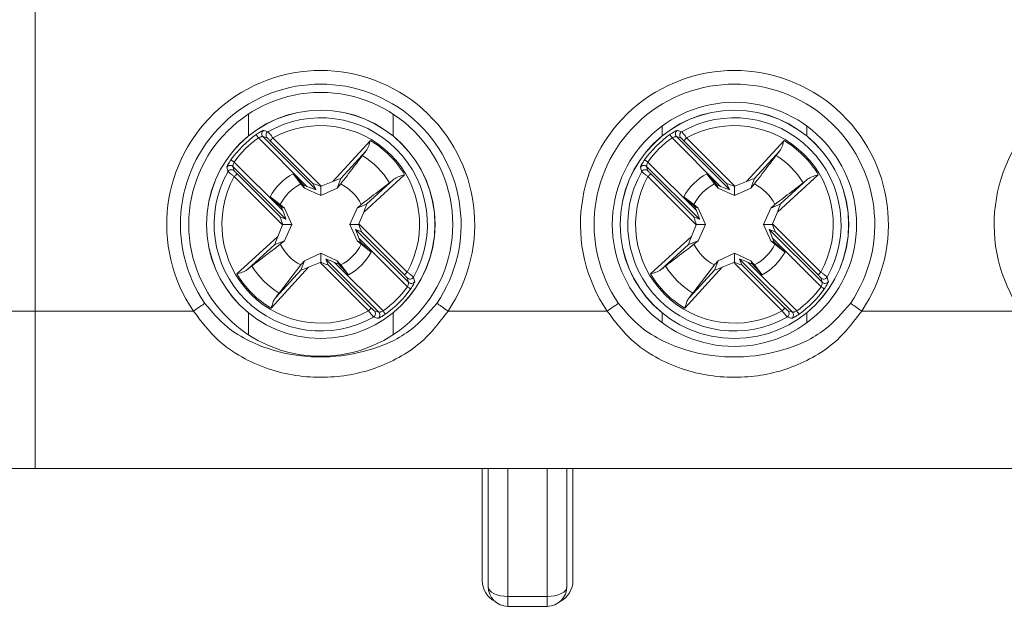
# Model space of a CAD drawing. Header units: millimetres. Extents: x 0 to 594, y 0 to 420.
# Tile 5 of 10: x 118 to 143, y 258 to 273. Entities that reach past the tile are written whole.
import ezdxf

# ---------------------------------------------------------------- set-up
doc = ezdxf.new("R2010")
doc.units = ezdxf.units.MM

msp = doc.modelspace()

# ---------------------------------------------------------------- linework, layer by layer
at = {"color": 7, "linetype": 'Continuous', "lineweight": 15}
for p, q in [((118.028, 292.672), (118.028, 265.472)), ((118.028, 265.472), (118.028, 274.072)), ((124.928, 268.638), (123.695, 269.871)), ((123.806, 269.901), (125.15, 268.558)), ((123.917, 269.867), (123.806, 269.901)), ((125.088, 268.704), (123.994, 269.797)), ((124.065, 269.868), (125.291, 268.642)), ((125.586, 268.763), (126.537, 269.801)), ((135.428, 268.638), (134.195, 269.871)), ((134.306, 269.901), (135.65, 268.558)), ((134.417, 269.867), (134.306, 269.901)), ((134.494, 269.797), (134.565, 269.868)), ((135.588, 268.704), (134.494, 269.797)), ((134.565, 269.868), (135.791, 268.642)), ((136.086, 268.763), (137.037, 269.801)), ((126.422, 269.528), (125.787, 268.835)), ((136.922, 269.528), (136.287, 268.835)), ((123.079, 269.255), (124.313, 268.022)), ((133.579, 269.255), (134.813, 268.022)), ((123.049, 269.144), (123.083, 269.034)), ((124.393, 267.801), (123.049, 269.144)), ((123.153, 268.956), (124.247, 267.863)), ((124.772, 268.699), (124.576, 268.955)), ((124.576, 268.955), (124.83, 268.678)), ((127.406, 268.931), (126.368, 267.98)), ((133.549, 269.144), (133.583, 269.034)), ((134.893, 267.801), (133.549, 269.144)), ((133.653, 268.956), (134.747, 267.863)), ((135.076, 268.955), (135.33, 268.678)), ((135.272, 268.699), (135.076, 268.955)), ((137.906, 268.931), (136.868, 267.98)), ((124.309, 267.659), (123.083, 268.885)), ((124.863, 268.594), (124.772, 268.699)), ((124.863, 268.594), (124.83, 268.678)), ((124.83, 268.678), (124.928, 268.638)), ((125.15, 268.558), (125.088, 268.704)), ((125.291, 268.642), (125.586, 268.763)), ((125.693, 268.594), (125.787, 268.835)), ((125.784, 268.699), (125.693, 268.594)), ((126.44, 268.182), (127.133, 268.817)), ((134.809, 267.659), (133.583, 268.885)), ((135.363, 268.594), (135.272, 268.699)), ((135.363, 268.594), (135.33, 268.678)), ((135.33, 268.678), (135.428, 268.638)), ((135.65, 268.558), (135.588, 268.704)), ((135.791, 268.642), (136.086, 268.763)), ((136.193, 268.594), (136.287, 268.835)), ((136.284, 268.699), (136.193, 268.594)), ((136.94, 268.182), (137.633, 268.817)), ((125.278, 268.407), (124.863, 268.594)), ((125.278, 268.407), (125.278, 268.636)), ((125.693, 268.594), (125.278, 268.407)), ((135.778, 268.407), (135.363, 268.594)), ((135.778, 268.407), (135.778, 268.636)), ((136.193, 268.594), (135.778, 268.407)), ((123.995, 268.374), (124.251, 268.179)), ((124.272, 268.12), (123.995, 268.374)), ((124.251, 268.179), (124.356, 268.088)), ((126.2, 268.088), (126.44, 268.182)), ((126.2, 268.088), (126.305, 268.179)), ((134.772, 268.12), (134.495, 268.374)), ((134.495, 268.374), (134.751, 268.179)), ((134.751, 268.179), (134.856, 268.088)), ((136.7, 268.088), (136.94, 268.182)), ((136.7, 268.088), (136.805, 268.179)), ((124.313, 268.022), (124.272, 268.12)), ((124.356, 268.088), (124.272, 268.12)), ((124.356, 268.088), (124.543, 267.672)), ((126.013, 267.672), (126.2, 268.088)), ((126.368, 267.98), (126.247, 267.685)), ((134.813, 268.022), (134.772, 268.12)), ((134.856, 268.088), (134.772, 268.12)), ((134.856, 268.088), (135.043, 267.672)), ((136.513, 267.672), (136.7, 268.088)), ((136.868, 267.98), (136.747, 267.685)), ((124.247, 267.863), (124.393, 267.801)), ((124.543, 267.672), (124.314, 267.672)), ((124.543, 267.672), (124.356, 267.257)), ((126.013, 267.672), (126.242, 267.672)), ((126.2, 267.257), (126.013, 267.672)), ((126.247, 267.685), (127.473, 266.46)), ((134.747, 267.863), (134.893, 267.801)), ((135.043, 267.672), (134.814, 267.672)), ((135.043, 267.672), (134.856, 267.257)), ((136.513, 267.672), (136.742, 267.672)), ((136.7, 267.257), (136.513, 267.672)), ((136.747, 267.685), (137.973, 266.46)), ((124.188, 267.365), (124.309, 267.659)), ((126.309, 267.482), (126.163, 267.544)), ((126.163, 267.544), (127.507, 266.201)), ((127.402, 266.389), (126.309, 267.482)), ((134.688, 267.365), (134.809, 267.659)), ((136.809, 267.482), (136.663, 267.544)), ((136.663, 267.544), (138.007, 266.201)), ((137.902, 266.389), (136.809, 267.482)), ((123.15, 266.413), (124.188, 267.365)), ((124.116, 267.163), (123.422, 266.528)), ((124.356, 267.257), (124.116, 267.163)), ((124.356, 267.257), (124.251, 267.166)), ((126.2, 267.257), (126.284, 267.224)), ((126.305, 267.166), (126.2, 267.257)), ((126.243, 267.323), (126.284, 267.224)), ((127.476, 266.09), (126.243, 267.323)), ((126.284, 267.224), (126.561, 266.97)), ((126.561, 266.97), (126.305, 267.166)), ((133.65, 266.413), (134.688, 267.365)), ((134.616, 267.163), (133.922, 266.528)), ((134.856, 267.257), (134.616, 267.163)), ((134.856, 267.257), (134.751, 267.166)), ((136.7, 267.257), (136.784, 267.224)), ((136.805, 267.166), (136.7, 267.257)), ((136.743, 267.323), (136.784, 267.224)), ((137.976, 266.09), (136.743, 267.323)), ((136.784, 267.224), (137.061, 266.97)), ((137.061, 266.97), (136.805, 267.166)), ((124.863, 266.75), (125.278, 266.937)), ((125.278, 266.937), (125.278, 266.709)), ((125.278, 266.937), (125.693, 266.75)), ((135.363, 266.75), (135.778, 266.937)), ((135.778, 266.937), (135.778, 266.709)), ((135.778, 266.937), (136.193, 266.75)), ((124.863, 266.75), (124.769, 266.51)), ((125.265, 266.703), (124.97, 266.582)), ((126.491, 265.477), (125.265, 266.703)), ((125.406, 266.787), (125.468, 266.641)), ((126.75, 265.444), (125.406, 266.787)), ((125.726, 266.667), (125.628, 266.707)), ((125.628, 266.707), (126.861, 265.474)), ((125.693, 266.75), (125.726, 266.667)), ((125.98, 266.389), (125.726, 266.667)), ((135.363, 266.75), (135.269, 266.51)), ((135.765, 266.703), (135.47, 266.582)), ((136.991, 265.477), (135.765, 266.703)), ((135.906, 266.787), (135.968, 266.641)), ((137.25, 265.444), (135.906, 266.787)), ((136.226, 266.667), (136.128, 266.707)), ((136.128, 266.707), (137.361, 265.474)), ((136.193, 266.75), (136.226, 266.667)), ((136.48, 266.389), (136.226, 266.667)), ((124.97, 266.582), (124.019, 265.544)), ((124.134, 265.817), (124.769, 266.51)), ((124.223, 265.927), (124.772, 266.645)), ((125.468, 266.641), (126.561, 265.548)), ((125.784, 266.645), (125.98, 266.389)), ((135.47, 266.582), (134.519, 265.544)), ((134.634, 265.817), (135.269, 266.51)), ((134.723, 265.927), (135.272, 266.645)), ((135.968, 266.641), (137.061, 265.548)), ((136.284, 266.645), (136.48, 266.389)), ((127.507, 266.201), (127.473, 266.311)), ((138.007, 266.201), (137.973, 266.311)), ((116.268, 265.472), (118.028, 265.472)), ((118.028, 261.472), (118.028, 265.472)), ((118.028, 265.472), (122.048, 265.472)), ((126.639, 265.477), (126.75, 265.444)), ((128.508, 265.472), (132.548, 265.472)), ((137.139, 265.477), (137.25, 265.444)), ((139.008, 265.472), (143.048, 265.472)), ((118.028, 261.472), (116.268, 261.472)), ((118.028, 261.472), (121.028, 261.472)), ((121.028, 261.472), (161.028, 261.472)), ((129.253, 261.472), (130.028, 261.472)), ((129.378, 261.472), (129.378, 258.627)), ((129.528, 258.472), (129.528, 261.472)), ((130.028, 261.472), (130.028, 258.222)), ((131.028, 261.472), (130.028, 261.472)), ((131.028, 258.222), (131.028, 261.472)), ((131.028, 261.472), (131.803, 261.472)), ((131.528, 261.472), (131.528, 258.472)), ((131.678, 258.627), (131.678, 261.472)), ((139.753, 261.472), (142.303, 261.472)), ((130.028, 258.222), (131.028, 258.222)), ((130.028, 258.222), (130.028, 257.972)), ((131.028, 258.222), (131.028, 257.972)), ((131.028, 257.972), (130.028, 257.972))]:
    msp.add_line(p, q, dxfattribs=at)
at = {"color": 8, "linetype": 'Continuous', "lineweight": 15}
for p, q in [((123.441, 270.474), (123.441, 269.916)), ((127.115, 270.474), (127.115, 269.916)), ((133.941, 270.169), (133.941, 269.916)), ((137.615, 270.169), (137.615, 269.916)), ((123.441, 265.429), (123.441, 264.871)), ((127.115, 265.429), (127.115, 264.871)), ((133.941, 265.429), (133.941, 265.175)), ((137.615, 265.429), (137.615, 265.175))]:
    msp.add_line(p, q, dxfattribs=at)
at = {"color": 7, "linetype": 'Continuous', "lineweight": 15, "flags": 128}
for points in [[(123.637, 269.952), (123.639, 269.949), (123.643, 269.944), (123.649, 269.936), (123.656, 269.926), (123.664, 269.914), (123.674, 269.9), (123.685, 269.886), (123.695, 269.871)], [(134.137, 269.952), (134.139, 269.949), (134.143, 269.944), (134.149, 269.936), (134.156, 269.926), (134.164, 269.914), (134.174, 269.9), (134.185, 269.886), (134.195, 269.871)], [(123.994, 269.797), (123.996, 269.799), (124.001, 269.803), (124.008, 269.81), (124.017, 269.819), (124.027, 269.829), (124.039, 269.841), (124.052, 269.854), (124.065, 269.868)], [(122.999, 269.313), (123.001, 269.311), (123.007, 269.307), (123.015, 269.302), (123.025, 269.295), (123.037, 269.286), (123.05, 269.276), (123.065, 269.266), (123.079, 269.255)], [(133.499, 269.313), (133.501, 269.311), (133.507, 269.307), (133.515, 269.302), (133.525, 269.295), (133.537, 269.286), (133.55, 269.276), (133.565, 269.266), (133.579, 269.255)], [(123.083, 268.885), (123.096, 268.899), (123.109, 268.911), (123.121, 268.923), (123.131, 268.934), (123.14, 268.943), (123.147, 268.949), (123.151, 268.954), (123.153, 268.956)], [(133.583, 268.885), (133.596, 268.899), (133.609, 268.911), (133.621, 268.923), (133.631, 268.934), (133.64, 268.943), (133.647, 268.949), (133.651, 268.954), (133.653, 268.956)], [(127.473, 266.46), (127.46, 266.446), (127.447, 266.433), (127.435, 266.421), (127.424, 266.411), (127.416, 266.402), (127.409, 266.395), (127.404, 266.391), (127.402, 266.389)], [(137.973, 266.46), (137.96, 266.446), (137.947, 266.433), (137.935, 266.421), (137.924, 266.411), (137.916, 266.402), (137.909, 266.395), (137.904, 266.391), (137.902, 266.389)], [(127.476, 266.09), (127.491, 266.079), (127.506, 266.069), (127.519, 266.059), (127.531, 266.05), (127.541, 266.043), (127.549, 266.037), (127.555, 266.033), (127.557, 266.032)], [(137.976, 266.09), (137.991, 266.079), (138.006, 266.069), (138.019, 266.059), (138.031, 266.05), (138.041, 266.043), (138.049, 266.037), (138.055, 266.033), (138.057, 266.032)], [(122.334, 265.667), (122.31, 265.651), (122.281, 265.632), (122.249, 265.609), (122.213, 265.585), (122.174, 265.559), (122.133, 265.531), (122.091, 265.502), (122.048, 265.472)], [(128.508, 265.472), (128.465, 265.502), (128.423, 265.531), (128.382, 265.559), (128.343, 265.585), (128.307, 265.609), (128.274, 265.632), (128.246, 265.651), (128.222, 265.667)], [(132.834, 265.667), (132.81, 265.651), (132.781, 265.632), (132.749, 265.609), (132.713, 265.585), (132.674, 265.559), (132.633, 265.531), (132.591, 265.502), (132.548, 265.472)], [(139.008, 265.472), (138.965, 265.502), (138.923, 265.531), (138.882, 265.559), (138.843, 265.585), (138.807, 265.609), (138.774, 265.632), (138.746, 265.651), (138.722, 265.667)], [(126.561, 265.548), (126.559, 265.546), (126.555, 265.541), (126.548, 265.535), (126.539, 265.526), (126.529, 265.515), (126.517, 265.503), (126.504, 265.491), (126.491, 265.477)], [(126.861, 265.474), (126.871, 265.459), (126.882, 265.445), (126.891, 265.431), (126.9, 265.419), (126.907, 265.409), (126.913, 265.401), (126.917, 265.396), (126.919, 265.393)], [(137.061, 265.548), (137.059, 265.546), (137.055, 265.541), (137.048, 265.535), (137.039, 265.526), (137.029, 265.515), (137.017, 265.503), (137.004, 265.491), (136.991, 265.477)], [(137.361, 265.474), (137.371, 265.459), (137.382, 265.445), (137.391, 265.431), (137.4, 265.419), (137.407, 265.409), (137.413, 265.401), (137.417, 265.396), (137.419, 265.393)], [(130.028, 258.222), (129.93, 258.227), (129.837, 258.241), (129.75, 258.265), (129.674, 258.296), (129.612, 258.334), (129.566, 258.377), (129.538, 258.424), (129.528, 258.472)], [(131.028, 258.222), (131.126, 258.227), (131.219, 258.241), (131.306, 258.265), (131.382, 258.296), (131.444, 258.334), (131.49, 258.377), (131.518, 258.424), (131.528, 258.472)]]:
    msp.add_lwpolyline(points, dxfattribs=at)
at = {"color": 7, "linetype": 'Continuous', "lineweight": 15}
for centre, radius in [((125.278, 267.672), 3.35), ((135.778, 267.672), 3.1), ((125.278, 267.672), 2.9), ((125.278, 267.672), 2.899), ((135.778, 267.672), 2.9), ((135.778, 267.672), 2.899)]:
    msp.add_circle(centre, radius, dxfattribs=at)
for centre, radius, start, end in [((125.278, 267.672), 3.908, 325.743, 214.257), ((135.778, 267.672), 3.908, 325.743, 214.257), ((146.278, 267.672), 3.908, 325.743, 214.257), ((125.278, 267.672), 3.562, 325.743, 214.257), ((135.778, 267.672), 3.562, 325.743, 214.257), ((125.278, 267.672), 2.707, 330.3316, 119.6684), ((125.278, 267.672), 2.508, 331.0781, 118.9219), ((135.778, 267.672), 2.707, 330.3316, 119.6684), ((135.778, 267.672), 2.508, 331.0781, 118.9219), ((125.278, 267.672), 2.809, 125.7498, 144.2502), ((123.878, 269.971), 0.1, 121.7572, 224.4968), ((123.988, 269.938), 0.1, 120.0912, 224.479), ((135.778, 267.672), 2.809, 125.7498, 144.2502), ((134.378, 269.971), 0.1, 121.7574, 224.4969), ((134.488, 269.938), 0.1, 120.0913, 224.4786), ((125.278, 267.672), 2.709, 125.7498, 144.2502), ((125.278, 267.672), 2.473, 30.6058, 59.3942), ((135.778, 267.672), 2.709, 125.7498, 144.2502), ((135.778, 267.672), 2.473, 30.6058, 59.3942), ((125.278, 267.672), 2.04, 31.1435, 58.8565), ((135.778, 267.672), 2.04, 31.1435, 58.8565), ((122.979, 269.072), 0.1, 45.5028, 148.2429), ((133.479, 269.072), 0.1, 45.5027, 148.243), ((125.278, 267.672), 2.707, 150.3316, 299.6684), ((123.013, 268.962), 0.1, 45.5208, 149.9087), ((125.278, 267.672), 1.463, 118.6836, 151.3164), ((135.778, 267.672), 2.707, 150.3316, 299.6684), ((133.513, 268.962), 0.1, 45.5209, 149.9086), ((135.778, 267.672), 1.463, 118.6836, 151.3164), ((125.278, 267.672), 2.508, 151.0781, 298.9219), ((125.278, 267.672), 1.145, 116.2477, 153.7523), ((125.278, 267.672), 1.145, 26.2477, 63.7523), ((135.778, 267.672), 2.508, 151.0781, 298.9219), ((135.778, 267.672), 1.145, 116.2477, 153.7523), ((135.778, 267.672), 1.145, 26.2477, 63.7523), ((125.278, 267.672), 1.145, 206.2477, 243.7523), ((125.278, 267.672), 1.145, 296.2477, 333.7523), ((135.778, 267.672), 1.145, 206.2477, 243.7523), ((135.778, 267.672), 1.145, 296.2477, 333.7523), ((125.278, 267.672), 1.463, 298.6836, 331.3164), ((135.778, 267.672), 1.463, 298.6836, 331.3164), ((125.278, 267.672), 2.473, 210.6058, 239.3942), ((125.278, 267.672), 2.04, 211.1435, 238.8565), ((135.778, 267.672), 2.473, 210.6058, 239.3942), ((135.778, 267.672), 2.04, 211.1435, 238.8565), ((127.543, 266.383), 0.1, 225.5209, 329.9086), ((127.577, 266.272), 0.1, 225.5028, 328.2429), ((138.043, 266.383), 0.1, 225.5208, 329.9087), ((138.077, 266.272), 0.1, 225.5028, 328.2428), ((125.278, 267.672), 2.709, 305.7498, 324.2502), ((125.278, 267.672), 2.809, 305.7498, 324.2502), ((135.778, 267.672), 2.709, 305.7498, 324.2502), ((135.778, 267.672), 2.809, 305.7498, 324.2502), ((126.568, 265.407), 0.1, 300.0912, 44.4789), ((126.678, 265.373), 0.1, 301.7576, 44.4966), ((137.068, 265.407), 0.1, 300.0913, 44.4786), ((137.178, 265.373), 0.1, 301.7573, 44.4964), ((129.978, 258.627), 0.6, 180, 242.4672), ((130.028, 258.472), 0.5, 180, 270), ((131.028, 258.472), 0.5, 270, 0), ((131.078, 258.627), 0.6, 297.5328, 0)]:
    msp.add_arc(centre, radius, start, end, dxfattribs=at)
for centre, major_axis, ratio, start_param, end_param in [((125.329, 268.604), (0.241, -0.1), 0.040112, 1.799222, 3.182497), ((125.569, 268.744), (0.218, 0.091), 0.04428, 6.24051, 7.758946), ((135.829, 268.604), (0.241, -0.1), 0.040112, 1.799222, 3.182497), ((136.069, 268.744), (0.218, 0.091), 0.04428, 6.24051, 7.758946), ((124.909, 268.657), (0.241, -0.1), 0.040112, 4.809235, 6.32409), ((125.299, 268.634), (0.1, 0.041), 0.096832, 1.611647, 1.743226), ((135.409, 268.657), (0.241, -0.1), 0.040112, 4.809235, 6.32409), ((135.799, 268.634), (0.1, 0.041), 0.096832, 1.611647, 1.743226), ((126.35, 267.963), (0.091, 0.218), 0.04428, 4.807424, 6.325861), ((136.85, 267.963), (0.091, 0.218), 0.04428, 4.807424, 6.325861), ((124.293, 268.041), (-0.1, 0.241), 0.040112, 3.100688, 4.615543), ((134.793, 268.041), (-0.1, 0.241), 0.040112, 3.100688, 4.615543), ((124.346, 267.622), (-0.1, 0.241), 0.040112, 6.242281, 7.625556), ((124.317, 267.651), (0.041, 0.1), 0.096832, 1.398366, 1.529945), ((126.239, 267.694), (0.041, 0.1), 0.096832, 4.539959, 4.671538), ((126.21, 267.723), (-0.1, 0.241), 0.040112, 3.100688, 4.483964), ((134.846, 267.622), (-0.1, 0.241), 0.040112, 6.242281, 7.625556), ((134.817, 267.651), (0.041, 0.1), 0.096832, 1.398366, 1.529945), ((136.739, 267.694), (0.041, 0.1), 0.096832, 4.539959, 4.671538), ((136.71, 267.723), (-0.1, 0.241), 0.040112, 3.100688, 4.483964), ((126.263, 267.303), (-0.1, 0.241), 0.040112, 6.242281, 7.757136), ((136.763, 267.303), (-0.1, 0.241), 0.040112, 6.242281, 7.757136), ((124.206, 267.381), (0.091, 0.218), 0.04428, 1.665832, 3.184268), ((134.706, 267.381), (0.091, 0.218), 0.04428, 1.665832, 3.184268), ((125.257, 266.711), (0.1, 0.041), 0.096832, 4.75324, 4.884819), ((125.227, 266.741), (0.241, -0.1), 0.040112, 4.940814, 6.32409), ((125.647, 266.688), (0.241, -0.1), 0.040112, 1.667642, 3.182497), ((135.757, 266.711), (0.1, 0.041), 0.096832, 4.75324, 4.884819), ((135.727, 266.741), (0.241, -0.1), 0.040112, 4.940814, 6.32409), ((136.147, 266.688), (0.241, -0.1), 0.040112, 1.667642, 3.182497), ((124.987, 266.6), (0.218, 0.091), 0.04428, 3.098917, 4.617354), ((135.487, 266.6), (0.218, 0.091), 0.04428, 3.098917, 4.617354)]:
    msp.add_ellipse(centre, major_axis=major_axis, ratio=ratio, start_param=start_param, end_param=end_param, dxfattribs=at)
for points, knots in [([(123.637, 269.952), (123.646, 269.958), (123.675, 269.979), (123.723, 270.01), (123.773, 270.038), (123.811, 270.055), (123.821, 270.056), (123.825, 270.057)], [0, 0, 0, 0, 0.10697, 0.339076, 0.565138, 0.783442, 1, 1, 1, 1]), ([(123.825, 270.057), (123.833, 270.055), (123.87, 270.044), (123.908, 270.033), (123.938, 270.025)], [0, 0, 0, 0, 0.204713, 1, 1, 1, 1]), ([(123.938, 270.025), (123.941, 270.022), (123.947, 270.016), (123.972, 269.986), (124.006, 269.944), (124.039, 269.902), (124.059, 269.875), (124.065, 269.868)], [0, 0, 0, 0, 0.223205, 0.44423, 0.66885, 0.90021, 1, 1, 1, 1]), ([(134.137, 269.952), (134.146, 269.958), (134.175, 269.979), (134.223, 270.01), (134.273, 270.038), (134.311, 270.055), (134.321, 270.056), (134.325, 270.057)], [0, 0, 0, 0, 0.10697, 0.339076, 0.565139, 0.783442, 1, 1, 1, 1]), ([(134.325, 270.057), (134.333, 270.055), (134.37, 270.044), (134.408, 270.033), (134.438, 270.025)], [0, 0, 0, 0, 0.204713, 1, 1, 1, 1]), ([(134.438, 270.025), (134.441, 270.022), (134.447, 270.016), (134.472, 269.986), (134.506, 269.944), (134.539, 269.902), (134.559, 269.875), (134.565, 269.868)], [0, 0, 0, 0, 0.223205, 0.4442288, 0.6688489, 0.9002086, 1, 1, 1, 1]), ([(123.806, 269.901), (123.803, 269.902), (123.796, 269.903), (123.773, 269.9), (123.744, 269.892), (123.717, 269.881), (123.7, 269.873), (123.695, 269.871)], [0, 0, 0, 0, 0.215482, 0.436168, 0.664806, 0.895577, 1, 1, 1, 1]), ([(123.994, 269.797), (123.991, 269.801), (123.979, 269.812), (123.959, 269.832), (123.938, 269.851), (123.923, 269.864), (123.919, 269.866), (123.917, 269.867)], [0, 0, 0, 0, 0.100836, 0.334463, 0.559987, 0.779841, 1, 1, 1, 1]), ([(126.537, 269.801), (126.537, 269.799), (126.53, 269.779), (126.509, 269.71), (126.478, 269.611), (126.438, 269.552), (126.422, 269.528)], [0, 0, 0, 0, 0.014382, 0.203405, 0.680874, 1, 1, 1, 1]), ([(134.306, 269.901), (134.303, 269.902), (134.296, 269.903), (134.273, 269.9), (134.244, 269.892), (134.217, 269.881), (134.2, 269.873), (134.195, 269.871)], [0, 0, 0, 0, 0.215482, 0.436167, 0.664805, 0.895576, 1, 1, 1, 1]), ([(134.494, 269.797), (134.491, 269.801), (134.479, 269.812), (134.459, 269.832), (134.438, 269.851), (134.423, 269.864), (134.419, 269.866), (134.417, 269.867)], [0, 0, 0, 0, 0.100835, 0.334462, 0.559987, 0.779841, 1, 1, 1, 1]), ([(137.037, 269.801), (137.037, 269.799), (137.03, 269.779), (137.009, 269.71), (136.978, 269.611), (136.938, 269.552), (136.922, 269.528)], [0, 0, 0, 0, 0.014382, 0.203404, 0.680873, 1, 1, 1, 1]), ([(126.333, 269.418), (126.257, 269.318), (126.075, 269.08), (125.891, 268.839), (125.784, 268.699)], [0, 0, 0, 0, 0.418018, 1, 1, 1, 1]), ([(126.333, 269.418), (126.353, 269.444), (126.378, 269.476), (126.415, 269.519), (126.422, 269.528)], [0, 0, 0, 0, 0.79392, 1, 1, 1, 1]), ([(136.833, 269.418), (136.757, 269.318), (136.575, 269.08), (136.391, 268.839), (136.284, 268.699)], [0, 0, 0, 0, 0.418018, 1, 1, 1, 1]), ([(136.833, 269.418), (136.853, 269.444), (136.878, 269.476), (136.915, 269.519), (136.922, 269.528)], [0, 0, 0, 0, 0.793921, 1, 1, 1, 1]), ([(122.894, 269.125), (122.894, 269.127), (122.893, 269.132), (122.902, 269.155), (122.925, 269.199), (122.958, 269.254), (122.985, 269.294), (122.999, 269.313)], [0, 0, 0, 0, 0.0903652, 0.3151671, 0.5432756, 0.770758, 1, 1, 1, 1]), ([(123.079, 269.255), (123.074, 269.244), (123.064, 269.222), (123.054, 269.19), (123.048, 269.164), (123.047, 269.149), (123.049, 269.145), (123.049, 269.144)], [0, 0, 0, 0, 0.225315, 0.453925, 0.685074, 0.910682, 1, 1, 1, 1]), ([(133.394, 269.125), (133.394, 269.127), (133.393, 269.132), (133.402, 269.155), (133.425, 269.199), (133.458, 269.254), (133.485, 269.294), (133.499, 269.313)], [0, 0, 0, 0, 0.090365, 0.315167, 0.543275, 0.770758, 1, 1, 1, 1]), ([(133.579, 269.255), (133.574, 269.244), (133.564, 269.222), (133.554, 269.19), (133.548, 269.164), (133.547, 269.149), (133.549, 269.145), (133.549, 269.144)], [0, 0, 0, 0, 0.225315, 0.453925, 0.685074, 0.910682, 1, 1, 1, 1]), ([(122.926, 269.012), (122.923, 269.02), (122.913, 269.058), (122.902, 269.095), (122.894, 269.125)], [0, 0, 0, 0, 0.204712, 1, 1, 1, 1]), ([(123.083, 268.885), (123.064, 268.9), (123.027, 268.928), (122.978, 268.967), (122.942, 268.996), (122.928, 269.009), (122.926, 269.012), (122.926, 269.012)], [0, 0, 0, 0, 0.236873, 0.474736, 0.711884, 0.943491, 1, 1, 1, 1]), ([(123.083, 269.034), (123.083, 269.033), (123.084, 269.031), (123.09, 269.023), (123.106, 269.005), (123.128, 268.982), (123.145, 268.965), (123.153, 268.956)], [0, 0, 0, 0, 0.0556316, 0.2844733, 0.5211732, 0.7606289, 1, 1, 1, 1]), ([(127.133, 268.817), (127.157, 268.833), (127.217, 268.873), (127.316, 268.904), (127.384, 268.925), (127.405, 268.931), (127.406, 268.931)], [0, 0, 0, 0, 0.319127, 0.796595, 0.985617, 1, 1, 1, 1]), ([(133.426, 269.012), (133.423, 269.02), (133.413, 269.058), (133.402, 269.095), (133.394, 269.125)], [0, 0, 0, 0, 0.204712, 1, 1, 1, 1]), ([(133.583, 268.885), (133.564, 268.9), (133.527, 268.928), (133.478, 268.967), (133.442, 268.996), (133.428, 269.009), (133.426, 269.012), (133.426, 269.012)], [0, 0, 0, 0, 0.236872, 0.474736, 0.711883, 0.943491, 1, 1, 1, 1]), ([(133.583, 269.034), (133.583, 269.033), (133.584, 269.031), (133.59, 269.023), (133.606, 269.005), (133.628, 268.982), (133.645, 268.965), (133.653, 268.956)], [0, 0, 0, 0, 0.055632, 0.284474, 0.521173, 0.760628, 1, 1, 1, 1]), ([(137.633, 268.817), (137.657, 268.833), (137.717, 268.873), (137.816, 268.904), (137.884, 268.925), (137.905, 268.931), (137.906, 268.931)], [0, 0, 0, 0, 0.319127, 0.796596, 0.98562, 1, 1, 1, 1]), ([(126.305, 268.179), (126.445, 268.286), (126.685, 268.469), (126.924, 268.651), (127.024, 268.727)], [0, 0, 0, 0, 0.581982, 1, 1, 1, 1]), ([(127.133, 268.817), (127.128, 268.812), (127.084, 268.775), (127.052, 268.75), (127.024, 268.727)], [0, 0, 0, 0, 0.1332049, 1, 1, 1, 1]), ([(136.805, 268.179), (136.945, 268.286), (137.185, 268.469), (137.424, 268.651), (137.524, 268.727)], [0, 0, 0, 0, 0.581982, 1, 1, 1, 1]), ([(137.633, 268.817), (137.628, 268.812), (137.584, 268.775), (137.552, 268.75), (137.524, 268.727)], [0, 0, 0, 0, 0.133205, 1, 1, 1, 1]), ([(124.251, 267.166), (124.111, 267.059), (123.871, 266.876), (123.632, 266.694), (123.532, 266.617)], [0, 0, 0, 0, 0.581982, 1, 1, 1, 1]), ([(134.751, 267.166), (134.611, 267.059), (134.371, 266.876), (134.132, 266.694), (134.032, 266.617)], [0, 0, 0, 0, 0.5819818, 1, 1, 1, 1]), ([(124.772, 266.645), (124.785, 266.66), (124.815, 266.695), (124.845, 266.73), (124.863, 266.75)], [0, 0, 0, 0, 0.42969, 1, 1, 1, 1]), ([(125.693, 266.75), (125.71, 266.73), (125.741, 266.695), (125.771, 266.66), (125.784, 266.645)], [0, 0, 0, 0, 0.57031, 1, 1, 1, 1]), ([(135.272, 266.645), (135.285, 266.66), (135.315, 266.695), (135.345, 266.73), (135.363, 266.75)], [0, 0, 0, 0, 0.429688, 1, 1, 1, 1]), ([(136.193, 266.75), (136.21, 266.73), (136.241, 266.695), (136.271, 266.66), (136.284, 266.645)], [0, 0, 0, 0, 0.570312, 1, 1, 1, 1]), ([(123.422, 266.528), (123.399, 266.512), (123.339, 266.472), (123.24, 266.441), (123.172, 266.42), (123.151, 266.414), (123.15, 266.413)], [0, 0, 0, 0, 0.319127, 0.796595, 0.985618, 1, 1, 1, 1]), ([(123.422, 266.528), (123.428, 266.533), (123.471, 266.57), (123.504, 266.595), (123.532, 266.617)], [0, 0, 0, 0, 0.133203, 1, 1, 1, 1]), ([(127.473, 266.46), (127.492, 266.445), (127.529, 266.417), (127.578, 266.378), (127.614, 266.348), (127.628, 266.336), (127.63, 266.333), (127.63, 266.332)], [0, 0, 0, 0, 0.236873, 0.474736, 0.711884, 0.943491, 1, 1, 1, 1]), ([(133.922, 266.528), (133.899, 266.512), (133.839, 266.472), (133.74, 266.441), (133.672, 266.42), (133.651, 266.414), (133.65, 266.413)], [0, 0, 0, 0, 0.319127, 0.796595, 0.985617, 1, 1, 1, 1]), ([(133.922, 266.528), (133.928, 266.533), (133.971, 266.57), (134.004, 266.595), (134.032, 266.617)], [0, 0, 0, 0, 0.133203, 1, 1, 1, 1]), ([(137.973, 266.46), (137.992, 266.445), (138.029, 266.417), (138.078, 266.378), (138.114, 266.348), (138.128, 266.336), (138.13, 266.333), (138.13, 266.332)], [0, 0, 0, 0, 0.236872, 0.474737, 0.711884, 0.943491, 1, 1, 1, 1]), ([(127.473, 266.311), (127.473, 266.312), (127.472, 266.313), (127.466, 266.321), (127.45, 266.339), (127.428, 266.363), (127.411, 266.38), (127.402, 266.389)], [0, 0, 0, 0, 0.055632, 0.284474, 0.521173, 0.760629, 1, 1, 1, 1]), ([(127.476, 266.09), (127.482, 266.101), (127.492, 266.123), (127.502, 266.155), (127.508, 266.181), (127.508, 266.196), (127.507, 266.2), (127.507, 266.201)], [0, 0, 0, 0, 0.225315, 0.453925, 0.685073, 0.910684, 1, 1, 1, 1]), ([(127.662, 266.22), (127.662, 266.218), (127.663, 266.213), (127.654, 266.19), (127.631, 266.146), (127.598, 266.091), (127.571, 266.051), (127.557, 266.032)], [0, 0, 0, 0, 0.090365, 0.315167, 0.543273, 0.770758, 1, 1, 1, 1]), ([(127.63, 266.332), (127.632, 266.325), (127.643, 266.287), (127.654, 266.249), (127.662, 266.22)], [0, 0, 0, 0, 0.204712, 1, 1, 1, 1]), ([(137.973, 266.311), (137.973, 266.312), (137.972, 266.313), (137.966, 266.321), (137.95, 266.339), (137.928, 266.363), (137.911, 266.38), (137.902, 266.389)], [0, 0, 0, 0, 0.055632, 0.284473, 0.521174, 0.76063, 1, 1, 1, 1]), ([(137.976, 266.09), (137.982, 266.101), (137.992, 266.123), (138.002, 266.155), (138.008, 266.181), (138.008, 266.196), (138.007, 266.2), (138.007, 266.201)], [0, 0, 0, 0, 0.225316, 0.453925, 0.685073, 0.910684, 1, 1, 1, 1]), ([(138.162, 266.22), (138.162, 266.218), (138.163, 266.213), (138.154, 266.19), (138.131, 266.146), (138.098, 266.091), (138.071, 266.051), (138.057, 266.032)], [0, 0, 0, 0, 0.090365, 0.315167, 0.543274, 0.770759, 1, 1, 1, 1]), ([(138.13, 266.332), (138.132, 266.325), (138.143, 266.287), (138.154, 266.249), (138.162, 266.22)], [0, 0, 0, 0, 0.204712, 1, 1, 1, 1]), ([(124.223, 265.927), (124.203, 265.901), (124.178, 265.869), (124.141, 265.826), (124.134, 265.817)], [0, 0, 0, 0, 0.793922, 1, 1, 1, 1]), ([(134.723, 265.927), (134.703, 265.901), (134.678, 265.869), (134.641, 265.826), (134.634, 265.817)], [0, 0, 0, 0, 0.793923, 1, 1, 1, 1]), ([(122.334, 265.667), (122.515, 265.452), (122.837, 265.066), (123.456, 264.698), (124.261, 264.381), (125.327, 264.244), (126.541, 264.438), (127.557, 264.897), (128.018, 265.431), (128.222, 265.667)], [0, 0, 0, 0, 0.124185, 0.221675, 0.319315, 0.512501, 0.68873, 0.862532, 1, 1, 1, 1]), ([(124.019, 265.544), (124.019, 265.545), (124.026, 265.566), (124.047, 265.634), (124.078, 265.734), (124.118, 265.793), (124.134, 265.817)], [0, 0, 0, 0, 0.014383, 0.203404, 0.680872, 1, 1, 1, 1]), ([(132.834, 265.667), (133.015, 265.452), (133.337, 265.066), (133.956, 264.698), (134.761, 264.381), (135.827, 264.244), (137.041, 264.438), (138.057, 264.897), (138.518, 265.431), (138.722, 265.667)], [0, 0, 0, 0, 0.124185, 0.221675, 0.319316, 0.512501, 0.68873, 0.862532, 1, 1, 1, 1]), ([(134.519, 265.544), (134.519, 265.545), (134.526, 265.566), (134.547, 265.634), (134.578, 265.734), (134.618, 265.793), (134.634, 265.817)], [0, 0, 0, 0, 0.014382, 0.203404, 0.680872, 1, 1, 1, 1]), ([(128.508, 265.472), (128.289, 265.184), (127.935, 264.717), (127.266, 264.278), (126.472, 263.917), (125.567, 263.756), (124.644, 263.816), (123.933, 263.986), (123.267, 264.286), (122.588, 264.747), (122.244, 265.21), (122.048, 265.472)], [0, 0, 0, 0, 0.141429, 0.228289, 0.315207, 0.487703, 0.582569, 0.677454, 0.77479, 0.872031, 1, 1, 1, 1]), ([(126.618, 265.32), (126.615, 265.323), (126.609, 265.329), (126.584, 265.359), (126.55, 265.401), (126.517, 265.443), (126.497, 265.469), (126.491, 265.477)], [0, 0, 0, 0, 0.223205, 0.444229, 0.668848, 0.90021, 1, 1, 1, 1]), ([(126.561, 265.548), (126.565, 265.544), (126.577, 265.532), (126.597, 265.513), (126.618, 265.494), (126.633, 265.481), (126.637, 265.479), (126.639, 265.477)], [0, 0, 0, 0, 0.100831, 0.334458, 0.559986, 0.779841, 1, 1, 1, 1]), ([(126.75, 265.444), (126.753, 265.443), (126.759, 265.441), (126.783, 265.445), (126.812, 265.453), (126.839, 265.464), (126.856, 265.471), (126.861, 265.474)], [0, 0, 0, 0, 0.215482, 0.436168, 0.664806, 0.895576, 1, 1, 1, 1]), ([(139.008, 265.472), (138.789, 265.184), (138.435, 264.717), (137.766, 264.278), (136.972, 263.917), (136.067, 263.756), (135.144, 263.816), (134.433, 263.986), (133.767, 264.286), (133.088, 264.747), (132.744, 265.21), (132.548, 265.472)], [0, 0, 0, 0, 0.141429, 0.228289, 0.315207, 0.487703, 0.582569, 0.677454, 0.77479, 0.872031, 1, 1, 1, 1]), ([(137.118, 265.32), (137.115, 265.323), (137.109, 265.329), (137.084, 265.359), (137.05, 265.401), (137.017, 265.443), (136.997, 265.469), (136.991, 265.477)], [0, 0, 0, 0, 0.223204, 0.444228, 0.668847, 0.900209, 1, 1, 1, 1]), ([(137.061, 265.548), (137.065, 265.544), (137.077, 265.532), (137.097, 265.513), (137.118, 265.494), (137.133, 265.481), (137.137, 265.479), (137.139, 265.477)], [0, 0, 0, 0, 0.100831, 0.334458, 0.559986, 0.779841, 1, 1, 1, 1]), ([(137.25, 265.444), (137.253, 265.443), (137.259, 265.441), (137.283, 265.445), (137.312, 265.453), (137.339, 265.464), (137.356, 265.471), (137.361, 265.474)], [0, 0, 0, 0, 0.2154831, 0.4361676, 0.6648067, 0.8955809, 1, 1, 1, 1]), ([(126.731, 265.288), (126.723, 265.29), (126.686, 265.301), (126.648, 265.312), (126.618, 265.32)], [0, 0, 0, 0, 0.204713, 1, 1, 1, 1]), ([(126.919, 265.393), (126.91, 265.387), (126.881, 265.366), (126.832, 265.335), (126.782, 265.307), (126.745, 265.29), (126.735, 265.289), (126.731, 265.288)], [0, 0, 0, 0, 0.10697, 0.339077, 0.565139, 0.783442, 1, 1, 1, 1]), ([(137.231, 265.288), (137.223, 265.29), (137.186, 265.301), (137.148, 265.312), (137.118, 265.32)], [0, 0, 0, 0, 0.204713, 1, 1, 1, 1]), ([(137.419, 265.393), (137.41, 265.387), (137.381, 265.366), (137.332, 265.335), (137.282, 265.307), (137.245, 265.29), (137.235, 265.289), (137.231, 265.288)], [0, 0, 0, 0, 0.106969, 0.339077, 0.565139, 0.783442, 1, 1, 1, 1])]:
    msp.add_open_spline(points, degree=3, knots=knots, dxfattribs=at)

doc.saveas('drawing.dxf')
